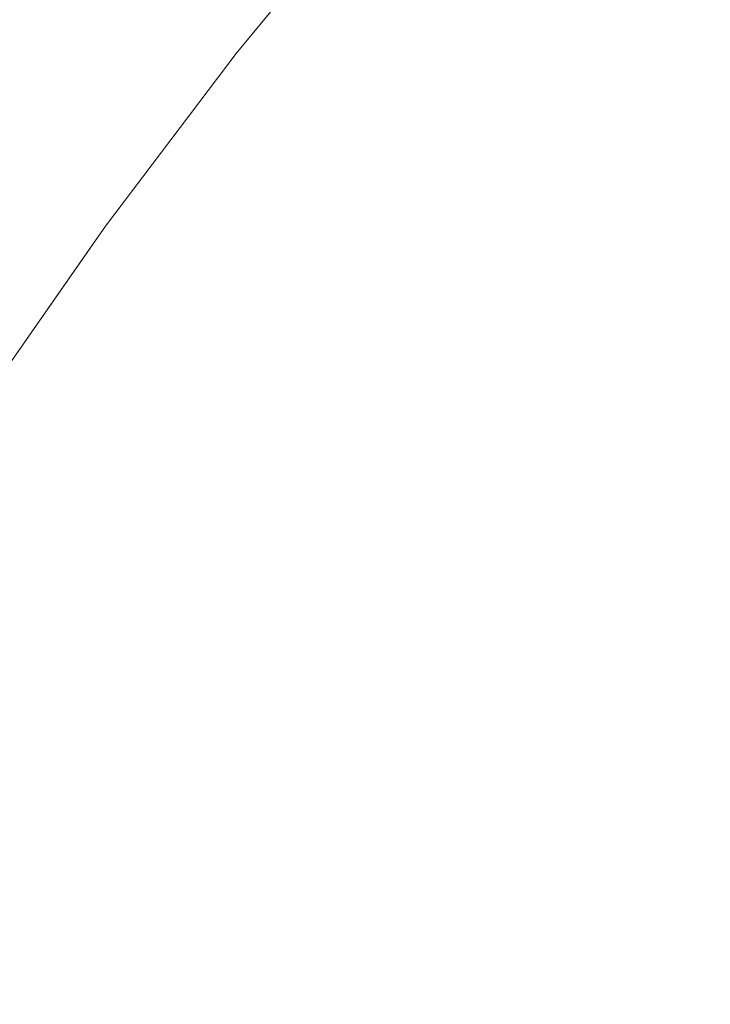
# Model space of a CAD drawing. Header units: centimetres. Extents: x -17.1 to 18.2, y 4.2 to 6.
# Tile 65 of 256: x -17.0662 to -17.0556, y 5.9622 to 5.9773. Entities that reach past the tile are written whole.
import ezdxf

# ---------------------------------------------------------------- set-up
doc = ezdxf.new("R2010")
doc.units = ezdxf.units.CM
doc.header["$LTSCALE"] = 2.54
doc.layers.add('Lucido design-1', color=7, linetype='Continuous')

# ---------------------------------------------------------------- blocks, each defined once
blk = doc.blocks.new('Gruppo-3-1')
at = {"color": 7, "linetype": 'Continuous', "lineweight": 9}
for points, invisible_edges in [([(-17.060659, 5.979509, -2276.92217), (-17.062896, 5.976795, -2276.92217), (-17.062896, 5.976795, -2276.32217), (-17.062457, 5.977329, -2276.32217)], 10), ([(-17.062445, 5.977299, -2276.925294), (-17.062896, 5.976795, -2276.92217), (-17.060659, 5.979509, -2276.92217), (-17.061009, 5.979038, -2276.925294)], 13), ([(-17.062445, 5.977299, -2276.319046), (-17.061009, 5.979038, -2276.319046), (-17.060659, 5.979509, -2276.32217), (-17.062457, 5.977329, -2276.32217)], 11), ([(-17.058863, 5.979368, -2276.303583), (-17.06032, 5.977702, -2276.303583), (-17.060066, 5.977212, -2276.300554), (-17.058619, 5.978867, -2276.300554)], 15), ([(-17.060066, 5.977212, -2276.943786), (-17.06032, 5.977702, -2276.940757), (-17.058863, 5.979368, -2276.940757), (-17.058619, 5.978867, -2276.943786)], 15), ([(-17.057676, 5.976932, -2276.291665), (-17.056221, 5.9785, -2276.291665), (-17.056556, 5.97923, -2276.29459), (-17.058025, 5.977647, -2276.29459)], 15), ([(-17.056556, 5.97923, -2276.94975), (-17.056221, 5.9785, -2276.952675), (-17.057676, 5.976932, -2276.952675), (-17.058025, 5.977647, -2276.94975)], 15), ([(-17.054373, 5.979204, -2276.288781), (-17.055855, 5.977701, -2276.288781), (-17.055457, 5.976835, -2276.285944), (-17.053992, 5.978321, -2276.285944)], 15), ([(-17.054373, 5.979204, -2276.955559), (-17.053992, 5.978321, -2276.958396), (-17.055457, 5.976835, -2276.958396), (-17.055855, 5.977701, -2276.955559)], 15), ([(-17.062384, 5.977186, -2276.315926), (-17.06095, 5.978923, -2276.315926), (-17.061009, 5.979038, -2276.319046), (-17.062445, 5.977299, -2276.319046)], 15), ([(-17.061009, 5.979038, -2276.925294), (-17.06095, 5.978923, -2276.928414), (-17.062384, 5.977186, -2276.928414), (-17.062445, 5.977299, -2276.925294)], 15), ([(-17.062281, 5.976998, -2276.312816), (-17.060851, 5.978731, -2276.312816), (-17.06095, 5.978923, -2276.315926), (-17.062384, 5.977186, -2276.315926)], 15), ([(-17.062281, 5.976998, -2276.931524), (-17.062384, 5.977186, -2276.928414), (-17.06095, 5.978923, -2276.928414), (-17.060851, 5.978731, -2276.931524)], 15), ([(-17.058619, 5.978867, -2276.300554), (-17.060066, 5.977212, -2276.300554), (-17.059776, 5.97665, -2276.297555), (-17.058339, 5.978293, -2276.297555)], 15), ([(-17.058619, 5.978867, -2276.943786), (-17.058339, 5.978293, -2276.946785), (-17.059776, 5.97665, -2276.946785), (-17.060066, 5.977212, -2276.943786)], 15), ([(-17.062138, 5.976736, -2276.309719), (-17.060712, 5.978463, -2276.309719), (-17.060851, 5.978731, -2276.312816), (-17.062281, 5.976998, -2276.312816)], 15), ([(-17.060851, 5.978731, -2276.931524), (-17.060712, 5.978463, -2276.934621), (-17.062138, 5.976736, -2276.934621), (-17.062281, 5.976998, -2276.931524)], 15), ([(-17.061954, 5.976401, -2276.30664), (-17.060535, 5.97812, -2276.30664), (-17.060712, 5.978463, -2276.309719), (-17.062138, 5.976736, -2276.309719)], 15), ([(-17.061954, 5.976401, -2276.9377), (-17.062138, 5.976736, -2276.934621), (-17.060712, 5.978463, -2276.934621), (-17.060535, 5.97812, -2276.9377)], 15), ([(-17.057295, 5.976149, -2276.288781), (-17.055855, 5.977701, -2276.288781), (-17.056221, 5.9785, -2276.291665), (-17.057676, 5.976932, -2276.291665)], 15), ([(-17.057295, 5.976149, -2276.955559), (-17.057676, 5.976932, -2276.952675), (-17.056221, 5.9785, -2276.952675), (-17.055855, 5.977701, -2276.955559)], 15), ([(-17.058339, 5.978293, -2276.297555), (-17.059776, 5.97665, -2276.297555), (-17.05945, 5.976018, -2276.29459), (-17.058025, 5.977647, -2276.29459)], 15), ([(-17.05945, 5.976018, -2276.94975), (-17.059776, 5.97665, -2276.946785), (-17.058339, 5.978293, -2276.946785), (-17.058025, 5.977647, -2276.94975)], 15), ([(-17.061731, 5.975992, -2276.303583), (-17.06032, 5.977702, -2276.303583), (-17.060535, 5.97812, -2276.30664), (-17.061954, 5.976401, -2276.30664)], 15), ([(-17.060535, 5.97812, -2276.9377), (-17.06032, 5.977702, -2276.940757), (-17.061731, 5.975992, -2276.940757), (-17.061954, 5.976401, -2276.9377)], 15), ([(-17.061469, 5.975513, -2276.300554), (-17.060066, 5.977212, -2276.300554), (-17.06032, 5.977702, -2276.303583), (-17.061731, 5.975992, -2276.303583)], 15), ([(-17.061469, 5.975513, -2276.943786), (-17.061731, 5.975992, -2276.940757), (-17.06032, 5.977702, -2276.940757), (-17.060066, 5.977212, -2276.943786)], 15), ([(-17.058025, 5.977647, -2276.29459), (-17.05945, 5.976018, -2276.29459), (-17.059088, 5.975318, -2276.291665), (-17.057676, 5.976932, -2276.291665)], 15), ([(-17.058025, 5.977647, -2276.94975), (-17.057676, 5.976932, -2276.952675), (-17.059088, 5.975318, -2276.952675), (-17.05945, 5.976018, -2276.94975)], 15), ([(-17.056881, 5.9753, -2276.285944), (-17.055457, 5.976835, -2276.285944), (-17.055855, 5.977701, -2276.288781), (-17.057295, 5.976149, -2276.288781)], 15), ([(-17.055855, 5.977701, -2276.955559), (-17.055457, 5.976835, -2276.958396), (-17.056881, 5.9753, -2276.958396), (-17.057295, 5.976149, -2276.955559)], 15), ([(-17.062445, 5.977299, -2276.319046), (-17.063835, 5.975518, -2276.319046), (-17.063771, 5.975407, -2276.315926), (-17.062384, 5.977186, -2276.315926)], 15), ([(-17.062896, 5.976795, -2276.32217), (-17.063835, 5.975518, -2276.319046), (-17.062445, 5.977299, -2276.319046)], 11), ([(-17.063835, 5.975518, -2276.925294), (-17.062896, 5.976795, -2276.92217), (-17.062445, 5.977299, -2276.925294)], 11), ([(-17.062445, 5.977299, -2276.925294), (-17.062384, 5.977186, -2276.928414), (-17.063771, 5.975407, -2276.928414), (-17.063835, 5.975518, -2276.925294)], 15), ([(-17.062384, 5.977186, -2276.315926), (-17.063771, 5.975407, -2276.315926), (-17.063665, 5.975224, -2276.312816), (-17.062281, 5.976998, -2276.312816)], 15), ([(-17.063665, 5.975224, -2276.931524), (-17.063771, 5.975407, -2276.928414), (-17.062384, 5.977186, -2276.928414), (-17.062281, 5.976998, -2276.931524)], 15), ([(-17.062445, 5.977299, -2276.319046), (-17.062457, 5.977329, -2276.32217), (-17.062896, 5.976795, -2276.32217)], 9), ([(-17.061169, 5.974963, -2276.297555), (-17.059776, 5.97665, -2276.297555), (-17.060066, 5.977212, -2276.300554), (-17.061469, 5.975513, -2276.300554)], 15), ([(-17.060066, 5.977212, -2276.943786), (-17.059776, 5.97665, -2276.946785), (-17.061169, 5.974963, -2276.946785), (-17.061469, 5.975513, -2276.943786)], 15), ([(-17.062281, 5.976998, -2276.312816), (-17.063665, 5.975224, -2276.312816), (-17.063517, 5.974968, -2276.309719), (-17.062138, 5.976736, -2276.309719)], 15), ([(-17.062281, 5.976998, -2276.931524), (-17.062138, 5.976736, -2276.934621), (-17.063517, 5.974968, -2276.934621), (-17.063665, 5.975224, -2276.931524)], 15), ([(-17.057676, 5.976932, -2276.291665), (-17.059088, 5.975318, -2276.291665), (-17.058692, 5.974551, -2276.288781), (-17.057295, 5.976149, -2276.288781)], 15), ([(-17.058692, 5.974551, -2276.955559), (-17.059088, 5.975318, -2276.952675), (-17.057676, 5.976932, -2276.952675), (-17.057295, 5.976149, -2276.955559)], 15), ([(-17.063835, 5.975518, -2276.319046), (-17.062896, 5.976795, -2276.32217), (-17.064906, 5.974141, -2276.32217)], 9), ([(-17.064906, 5.974141, -2276.92217), (-17.064906, 5.974141, -2276.32217), (-17.062896, 5.976795, -2276.32217), (-17.062896, 5.976795, -2276.92217)], 5), ([(-17.064906, 5.974141, -2276.92217), (-17.062896, 5.976795, -2276.92217), (-17.063835, 5.975518, -2276.925294)], 10), ([(-17.062138, 5.976736, -2276.309719), (-17.063517, 5.974968, -2276.309719), (-17.063328, 5.97464, -2276.30664), (-17.061954, 5.976401, -2276.30664)], 15), ([(-17.063328, 5.97464, -2276.9377), (-17.063517, 5.974968, -2276.934621), (-17.062138, 5.976736, -2276.934621), (-17.061954, 5.976401, -2276.9377)], 15), ([(-17.056437, 5.974388, -2276.283155), (-17.05503, 5.975904, -2276.283155), (-17.055457, 5.976835, -2276.285944), (-17.056881, 5.9753, -2276.285944)], 15), ([(-17.056437, 5.974388, -2276.961185), (-17.056881, 5.9753, -2276.958396), (-17.055457, 5.976835, -2276.958396), (-17.05503, 5.975904, -2276.961185)], 15), ([(-17.060831, 5.974345, -2276.29459), (-17.05945, 5.976018, -2276.29459), (-17.059776, 5.97665, -2276.297555), (-17.061169, 5.974963, -2276.297555)], 15), ([(-17.060831, 5.974345, -2276.94975), (-17.061169, 5.974963, -2276.946785), (-17.059776, 5.97665, -2276.946785), (-17.05945, 5.976018, -2276.94975)], 15), ([(-17.061954, 5.976401, -2276.30664), (-17.063328, 5.97464, -2276.30664), (-17.063097, 5.974242, -2276.303583), (-17.061731, 5.975992, -2276.303583)], 15), ([(-17.061954, 5.976401, -2276.9377), (-17.061731, 5.975992, -2276.940757), (-17.063097, 5.974242, -2276.940757), (-17.063328, 5.97464, -2276.9377)], 15), ([(-17.057295, 5.976149, -2276.288781), (-17.058692, 5.974551, -2276.288781), (-17.058263, 5.97372, -2276.285944), (-17.056881, 5.9753, -2276.285944)], 15), ([(-17.057295, 5.976149, -2276.955559), (-17.056881, 5.9753, -2276.958396), (-17.058263, 5.97372, -2276.958396), (-17.058692, 5.974551, -2276.955559)], 15), ([(-17.061731, 5.975992, -2276.303583), (-17.063097, 5.974242, -2276.303583), (-17.062827, 5.973773, -2276.300554), (-17.061469, 5.975513, -2276.300554)], 15), ([(-17.062827, 5.973773, -2276.943786), (-17.063097, 5.974242, -2276.940757), (-17.061731, 5.975992, -2276.940757), (-17.061469, 5.975513, -2276.943786)], 15), ([(-17.060456, 5.97366, -2276.291665), (-17.059088, 5.975318, -2276.291665), (-17.05945, 5.976018, -2276.29459), (-17.060831, 5.974345, -2276.29459)], 15), ([(-17.05945, 5.976018, -2276.94975), (-17.059088, 5.975318, -2276.952675), (-17.060456, 5.97366, -2276.952675), (-17.060831, 5.974345, -2276.94975)], 15), ([(-17.055963, 5.973414, -2276.280418), (-17.054575, 5.97491, -2276.280418), (-17.05503, 5.975904, -2276.283155), (-17.056437, 5.974388, -2276.283155)], 15), ([(-17.05503, 5.975904, -2276.961185), (-17.054575, 5.97491, -2276.963922), (-17.055963, 5.973414, -2276.963922), (-17.056437, 5.974388, -2276.961185)], 15), ([(-17.064906, 5.974141, -2276.32217), (-17.065178, 5.973699, -2276.319046), (-17.063835, 5.975518, -2276.319046)], 11), ([(-17.065112, 5.973591, -2276.315926), (-17.063771, 5.975407, -2276.315926), (-17.063835, 5.975518, -2276.319046), (-17.065178, 5.973699, -2276.319046)], 15), ([(-17.063835, 5.975518, -2276.925294), (-17.065178, 5.973699, -2276.925294), (-17.064906, 5.974141, -2276.92217)], 11), ([(-17.063835, 5.975518, -2276.925294), (-17.063771, 5.975407, -2276.928414), (-17.065112, 5.973591, -2276.928414), (-17.065178, 5.973699, -2276.925294)], 15), ([(-17.065003, 5.973412, -2276.312816), (-17.063665, 5.975224, -2276.312816), (-17.063771, 5.975407, -2276.315926), (-17.065112, 5.973591, -2276.315926)], 15), ([(-17.065003, 5.973412, -2276.931524), (-17.065112, 5.973591, -2276.928414), (-17.063771, 5.975407, -2276.928414), (-17.063665, 5.975224, -2276.931524)], 15), ([(-17.061469, 5.975513, -2276.300554), (-17.062827, 5.973773, -2276.300554), (-17.062516, 5.973236, -2276.297555), (-17.061169, 5.974963, -2276.297555)], 15), ([(-17.061469, 5.975513, -2276.943786), (-17.061169, 5.974963, -2276.946785), (-17.062516, 5.973236, -2276.946785), (-17.062827, 5.973773, -2276.943786)], 15), ([(-17.064851, 5.973162, -2276.309719), (-17.063517, 5.974968, -2276.309719), (-17.063665, 5.975224, -2276.312816), (-17.065003, 5.973412, -2276.312816)], 15), ([(-17.063665, 5.975224, -2276.931524), (-17.063517, 5.974968, -2276.934621), (-17.064851, 5.973162, -2276.934621), (-17.065003, 5.973412, -2276.931524)], 15), ([(-17.060047, 5.97291, -2276.288781), (-17.058692, 5.974551, -2276.288781), (-17.059088, 5.975318, -2276.291665), (-17.060456, 5.97366, -2276.291665)], 15), ([(-17.060047, 5.97291, -2276.955559), (-17.060456, 5.97366, -2276.952675), (-17.059088, 5.975318, -2276.952675), (-17.058692, 5.974551, -2276.955559)], 15), ([(-17.056881, 5.9753, -2276.285944), (-17.058263, 5.97372, -2276.285944), (-17.057802, 5.972827, -2276.283155), (-17.056437, 5.974388, -2276.283155)], 15), ([(-17.057802, 5.972827, -2276.961185), (-17.058263, 5.97372, -2276.958396), (-17.056881, 5.9753, -2276.958396), (-17.056437, 5.974388, -2276.961185)], 15), ([(-17.064655, 5.972843, -2276.30664), (-17.063328, 5.97464, -2276.30664), (-17.063517, 5.974968, -2276.309719), (-17.064851, 5.973162, -2276.309719)], 15), ([(-17.064655, 5.972843, -2276.9377), (-17.064851, 5.973162, -2276.934621), (-17.063517, 5.974968, -2276.934621), (-17.063328, 5.97464, -2276.9377)], 15), ([(-17.061169, 5.974963, -2276.297555), (-17.062516, 5.973236, -2276.297555), (-17.062167, 5.972632, -2276.29459), (-17.060831, 5.974345, -2276.29459)], 15), ([(-17.062167, 5.972632, -2276.94975), (-17.062516, 5.973236, -2276.946785), (-17.061169, 5.974963, -2276.946785), (-17.060831, 5.974345, -2276.94975)], 15), ([(-17.05546, 5.972382, -2276.277736), (-17.054092, 5.973857, -2276.277736), (-17.054575, 5.97491, -2276.280418), (-17.055963, 5.973414, -2276.280418)], 15), ([(-17.05546, 5.972382, -2276.966604), (-17.055963, 5.973414, -2276.963922), (-17.054575, 5.97491, -2276.963922), (-17.054092, 5.973857, -2276.966604)], 15), ([(-17.064418, 5.972453, -2276.303583), (-17.063097, 5.974242, -2276.303583), (-17.063328, 5.97464, -2276.30664), (-17.064655, 5.972843, -2276.30664)], 15), ([(-17.063328, 5.97464, -2276.9377), (-17.063097, 5.974242, -2276.940757), (-17.064418, 5.972453, -2276.940757), (-17.064655, 5.972843, -2276.9377)], 15), ([(-17.059602, 5.972098, -2276.285944), (-17.058263, 5.97372, -2276.285944), (-17.058692, 5.974551, -2276.288781), (-17.060047, 5.97291, -2276.288781)], 15), ([(-17.058692, 5.974551, -2276.955559), (-17.058263, 5.97372, -2276.958396), (-17.059602, 5.972098, -2276.958396), (-17.060047, 5.97291, -2276.955559)], 15), ([(-17.060831, 5.974345, -2276.29459), (-17.062167, 5.972632, -2276.29459), (-17.061781, 5.971963, -2276.291665), (-17.060456, 5.97366, -2276.291665)], 15), ([(-17.060831, 5.974345, -2276.94975), (-17.060456, 5.97366, -2276.952675), (-17.061781, 5.971963, -2276.952675), (-17.062167, 5.972632, -2276.94975)], 15), ([(-17.056437, 5.974388, -2276.283155), (-17.057802, 5.972827, -2276.283155), (-17.05731, 5.971874, -2276.280418), (-17.055963, 5.973414, -2276.280418)], 15), ([(-17.056437, 5.974388, -2276.961185), (-17.055963, 5.973414, -2276.963922), (-17.05731, 5.971874, -2276.963922), (-17.057802, 5.972827, -2276.961185)], 15), ([(-17.064139, 5.971996, -2276.300554), (-17.062827, 5.973773, -2276.300554), (-17.063097, 5.974242, -2276.303583), (-17.064418, 5.972453, -2276.303583)], 15), ([(-17.064139, 5.971996, -2276.943786), (-17.064418, 5.972453, -2276.940757), (-17.063097, 5.974242, -2276.940757), (-17.062827, 5.973773, -2276.943786)], 15), ([(-17.064906, 5.974141, -2276.92217), (-17.066907, 5.971271, -2276.92217), (-17.066907, 5.971271, -2276.32217), (-17.065193, 5.97373, -2276.32217)], 10), ([(-17.066474, 5.971845, -2276.925294), (-17.066907, 5.971271, -2276.92217), (-17.064906, 5.974141, -2276.92217), (-17.065178, 5.973699, -2276.925294)], 13), ([(-17.064906, 5.974141, -2276.32217), (-17.065193, 5.97373, -2276.32217), (-17.065178, 5.973699, -2276.319046)], 10), ([(-17.065193, 5.97373, -2276.32217), (-17.064906, 5.974141, -2276.32217), (-17.064906, 5.974141, -2276.92217)], 10), ([(-17.065193, 5.97373, -2276.32217), (-17.066907, 5.971271, -2276.32217), (-17.066474, 5.971845, -2276.319046), (-17.065178, 5.973699, -2276.319046)], 14), ([(-17.065178, 5.973699, -2276.319046), (-17.066474, 5.971845, -2276.319046), (-17.066407, 5.97174, -2276.315926), (-17.065112, 5.973591, -2276.315926)], 15), ([(-17.065178, 5.973699, -2276.925294), (-17.065112, 5.973591, -2276.928414), (-17.066407, 5.97174, -2276.928414), (-17.066474, 5.971845, -2276.925294)], 15), ([(-17.063819, 5.971472, -2276.297555), (-17.062516, 5.973236, -2276.297555), (-17.062827, 5.973773, -2276.300554), (-17.064139, 5.971996, -2276.300554)], 15), ([(-17.062827, 5.973773, -2276.943786), (-17.062516, 5.973236, -2276.946785), (-17.063819, 5.971472, -2276.946785), (-17.064139, 5.971996, -2276.943786)], 15), ([(-17.059125, 5.971224, -2276.283155), (-17.057802, 5.972827, -2276.283155), (-17.058263, 5.97372, -2276.285944), (-17.059602, 5.972098, -2276.285944)], 15), ([(-17.059125, 5.971224, -2276.961185), (-17.059602, 5.972098, -2276.958396), (-17.058263, 5.97372, -2276.958396), (-17.057802, 5.972827, -2276.961185)], 15), ([(-17.065112, 5.973591, -2276.315926), (-17.066407, 5.97174, -2276.315926), (-17.066294, 5.971566, -2276.312816), (-17.065003, 5.973412, -2276.312816)], 15), ([(-17.066294, 5.971566, -2276.931524), (-17.066407, 5.97174, -2276.928414), (-17.065112, 5.973591, -2276.928414), (-17.065003, 5.973412, -2276.931524)], 15), ([(-17.060456, 5.97366, -2276.291665), (-17.061781, 5.971963, -2276.291665), (-17.061357, 5.971231, -2276.288781), (-17.060047, 5.97291, -2276.288781)], 15), ([(-17.061357, 5.971231, -2276.955559), (-17.061781, 5.971963, -2276.952675), (-17.060456, 5.97366, -2276.952675), (-17.060047, 5.97291, -2276.955559)], 15), ([(-17.065003, 5.973412, -2276.312816), (-17.066294, 5.971566, -2276.312816), (-17.066137, 5.971322, -2276.309719), (-17.064851, 5.973162, -2276.309719)], 15), ([(-17.065003, 5.973412, -2276.931524), (-17.064851, 5.973162, -2276.934621), (-17.066137, 5.971322, -2276.934621), (-17.066294, 5.971566, -2276.931524)], 15), ([(-17.055963, 5.973414, -2276.280418), (-17.05731, 5.971874, -2276.280418), (-17.056788, 5.970863, -2276.277736), (-17.05546, 5.972382, -2276.277736)], 15), ([(-17.056788, 5.970863, -2276.966604), (-17.05731, 5.971874, -2276.963922), (-17.055963, 5.973414, -2276.963922), (-17.05546, 5.972382, -2276.966604)], 15), ([(-17.064851, 5.973162, -2276.309719), (-17.066137, 5.971322, -2276.309719), (-17.065936, 5.971011, -2276.30664), (-17.064655, 5.972843, -2276.30664)], 15), ([(-17.065936, 5.971011, -2276.9377), (-17.066137, 5.971322, -2276.934621), (-17.064851, 5.973162, -2276.934621), (-17.064655, 5.972843, -2276.9377)], 15), ([(-17.063459, 5.970883, -2276.29459), (-17.062167, 5.972632, -2276.29459), (-17.062516, 5.973236, -2276.297555), (-17.063819, 5.971472, -2276.297555)], 15), ([(-17.063459, 5.970883, -2276.94975), (-17.063819, 5.971472, -2276.946785), (-17.062516, 5.973236, -2276.946785), (-17.062167, 5.972632, -2276.94975)], 15), ([(-17.064655, 5.972843, -2276.30664), (-17.065936, 5.971011, -2276.30664), (-17.065692, 5.970631, -2276.303583), (-17.064418, 5.972453, -2276.303583)], 15), ([(-17.064655, 5.972843, -2276.9377), (-17.064418, 5.972453, -2276.940757), (-17.065692, 5.970631, -2276.940757), (-17.065936, 5.971011, -2276.9377)], 15), ([(-17.060047, 5.97291, -2276.288781), (-17.061357, 5.971231, -2276.288781), (-17.060898, 5.970437, -2276.285944), (-17.059602, 5.972098, -2276.285944)], 15), ([(-17.060047, 5.97291, -2276.955559), (-17.059602, 5.972098, -2276.958396), (-17.060898, 5.970437, -2276.958396), (-17.061357, 5.971231, -2276.955559)], 15), ([(-17.058616, 5.970292, -2276.280418), (-17.05731, 5.971874, -2276.280418), (-17.057802, 5.972827, -2276.283155), (-17.059125, 5.971224, -2276.283155)], 15), ([(-17.057802, 5.972827, -2276.961185), (-17.05731, 5.971874, -2276.963922), (-17.058616, 5.970292, -2276.963922), (-17.059125, 5.971224, -2276.961185)], 15), ([(-17.06306, 5.97023, -2276.291665), (-17.061781, 5.971963, -2276.291665), (-17.062167, 5.972632, -2276.29459), (-17.063459, 5.970883, -2276.29459)], 15), ([(-17.062167, 5.972632, -2276.94975), (-17.061781, 5.971963, -2276.952675), (-17.06306, 5.97023, -2276.952675), (-17.063459, 5.970883, -2276.94975)], 15), ([(-17.064418, 5.972453, -2276.303583), (-17.065692, 5.970631, -2276.303583), (-17.065405, 5.970186, -2276.300554), (-17.064139, 5.971996, -2276.300554)], 15), ([(-17.065405, 5.970186, -2276.943786), (-17.065692, 5.970631, -2276.940757), (-17.064418, 5.972453, -2276.940757), (-17.064139, 5.971996, -2276.943786)], 15), ([(-17.05546, 5.972382, -2276.277736), (-17.056788, 5.970863, -2276.277736), (-17.056238, 5.969798, -2276.275111), (-17.05493, 5.971294, -2276.275111)], 15), ([(-17.05546, 5.972382, -2276.966604), (-17.05493, 5.971294, -2276.969229), (-17.056238, 5.969798, -2276.969229), (-17.056788, 5.970863, -2276.966604)], 15), ([(-17.059602, 5.972098, -2276.285944), (-17.060898, 5.970437, -2276.285944), (-17.060405, 5.969584, -2276.283155), (-17.059125, 5.971224, -2276.283155)], 15), ([(-17.060405, 5.969584, -2276.961185), (-17.060898, 5.970437, -2276.958396), (-17.059602, 5.972098, -2276.958396), (-17.059125, 5.971224, -2276.961185)], 15), ([(-17.064139, 5.971996, -2276.300554), (-17.065405, 5.970186, -2276.300554), (-17.065075, 5.969675, -2276.297555), (-17.063819, 5.971472, -2276.297555)], 15), ([(-17.064139, 5.971996, -2276.943786), (-17.063819, 5.971472, -2276.946785), (-17.065075, 5.969675, -2276.946785), (-17.065405, 5.970186, -2276.943786)], 15), ([(-17.062624, 5.969515, -2276.288781), (-17.061357, 5.971231, -2276.288781), (-17.061781, 5.971963, -2276.291665), (-17.06306, 5.97023, -2276.291665)], 15), ([(-17.062624, 5.969515, -2276.955559), (-17.06306, 5.97023, -2276.952675), (-17.061781, 5.971963, -2276.952675), (-17.061357, 5.971231, -2276.955559)], 15), ([(-17.058075, 5.969304, -2276.277736), (-17.056788, 5.970863, -2276.277736), (-17.05731, 5.971874, -2276.280418), (-17.058616, 5.970292, -2276.280418)], 15), ([(-17.058075, 5.969304, -2276.966604), (-17.058616, 5.970292, -2276.963922), (-17.05731, 5.971874, -2276.963922), (-17.056788, 5.970863, -2276.966604)], 15), ([(-17.067377, 5.969451, -2276.309719), (-17.066137, 5.971322, -2276.309719), (-17.066294, 5.971566, -2276.312816), (-17.067538, 5.969688, -2276.312816)], 15), ([(-17.066294, 5.971566, -2276.931524), (-17.066137, 5.971322, -2276.934621), (-17.067377, 5.969451, -2276.934621), (-17.067538, 5.969688, -2276.931524)], 15), ([(-17.063819, 5.971472, -2276.297555), (-17.065075, 5.969675, -2276.297555), (-17.064705, 5.969101, -2276.29459), (-17.063459, 5.970883, -2276.29459)], 15), ([(-17.064705, 5.969101, -2276.94975), (-17.065075, 5.969675, -2276.946785), (-17.063819, 5.971472, -2276.946785), (-17.063459, 5.970883, -2276.94975)], 15), ([(-17.067171, 5.969148, -2276.30664), (-17.065936, 5.971011, -2276.30664), (-17.066137, 5.971322, -2276.309719), (-17.067377, 5.969451, -2276.309719)], 15), ([(-17.067171, 5.969148, -2276.9377), (-17.067377, 5.969451, -2276.934621), (-17.066137, 5.971322, -2276.934621), (-17.065936, 5.971011, -2276.9377)], 15), ([(-17.05493, 5.971294, -2276.275111), (-17.056238, 5.969798, -2276.275111), (-17.055662, 5.968681, -2276.272546), (-17.054375, 5.970153, -2276.272546)], 15), ([(-17.055662, 5.968681, -2276.971794), (-17.056238, 5.969798, -2276.969229), (-17.05493, 5.971294, -2276.969229), (-17.054375, 5.970153, -2276.971794)], 15), ([(-17.062151, 5.968741, -2276.285944), (-17.060898, 5.970437, -2276.285944), (-17.061357, 5.971231, -2276.288781), (-17.062624, 5.969515, -2276.288781)], 15), ([(-17.061357, 5.971231, -2276.955559), (-17.060898, 5.970437, -2276.958396), (-17.062151, 5.968741, -2276.958396), (-17.062624, 5.969515, -2276.955559)], 15), ([(-17.059125, 5.971224, -2276.283155), (-17.060405, 5.969584, -2276.283155), (-17.059879, 5.968673, -2276.280418), (-17.058616, 5.970292, -2276.280418)], 15), ([(-17.059125, 5.971224, -2276.961185), (-17.058616, 5.970292, -2276.963922), (-17.059879, 5.968673, -2276.963922), (-17.060405, 5.969584, -2276.961185)], 15), ([(-17.06692, 5.968778, -2276.303583), (-17.065692, 5.970631, -2276.303583), (-17.065936, 5.971011, -2276.30664), (-17.067171, 5.969148, -2276.30664)], 15), ([(-17.065936, 5.971011, -2276.9377), (-17.065692, 5.970631, -2276.940757), (-17.06692, 5.968778, -2276.940757), (-17.067171, 5.969148, -2276.9377)], 15), ([(-17.063459, 5.970883, -2276.29459), (-17.064705, 5.969101, -2276.29459), (-17.064295, 5.968464, -2276.291665), (-17.06306, 5.97023, -2276.291665)], 15), ([(-17.063459, 5.970883, -2276.94975), (-17.06306, 5.97023, -2276.952675), (-17.064295, 5.968464, -2276.952675), (-17.064705, 5.969101, -2276.94975)], 15), ([(-17.057506, 5.968263, -2276.275111), (-17.056238, 5.969798, -2276.275111), (-17.056788, 5.970863, -2276.277736), (-17.058075, 5.969304, -2276.277736)], 15), ([(-17.056788, 5.970863, -2276.966604), (-17.056238, 5.969798, -2276.969229), (-17.057506, 5.968263, -2276.969229), (-17.058075, 5.969304, -2276.966604)], 15), ([(-17.066625, 5.968345, -2276.300554), (-17.065405, 5.970186, -2276.300554), (-17.065692, 5.970631, -2276.303583), (-17.06692, 5.968778, -2276.303583)], 15), ([(-17.066625, 5.968345, -2276.943786), (-17.06692, 5.968778, -2276.940757), (-17.065692, 5.970631, -2276.940757), (-17.065405, 5.970186, -2276.943786)], 15), ([(-17.061642, 5.967908, -2276.283155), (-17.060405, 5.969584, -2276.283155), (-17.060898, 5.970437, -2276.285944), (-17.062151, 5.968741, -2276.285944)], 15), ([(-17.061642, 5.967908, -2276.961185), (-17.062151, 5.968741, -2276.958396), (-17.060898, 5.970437, -2276.958396), (-17.060405, 5.969584, -2276.961185)], 15), ([(-17.06306, 5.97023, -2276.291665), (-17.064295, 5.968464, -2276.291665), (-17.063846, 5.967767, -2276.288781), (-17.062624, 5.969515, -2276.288781)], 15), ([(-17.063846, 5.967767, -2276.955559), (-17.064295, 5.968464, -2276.952675), (-17.06306, 5.97023, -2276.952675), (-17.062624, 5.969515, -2276.955559)], 15), ([(-17.058616, 5.970292, -2276.280418), (-17.059879, 5.968673, -2276.280418), (-17.059321, 5.967708, -2276.277736), (-17.058075, 5.969304, -2276.277736)], 15), ([(-17.059321, 5.967708, -2276.966604), (-17.059879, 5.968673, -2276.963922), (-17.058616, 5.970292, -2276.963922), (-17.058075, 5.969304, -2276.966604)], 15), ([(-17.066287, 5.967847, -2276.297555), (-17.065075, 5.969675, -2276.297555), (-17.065405, 5.970186, -2276.300554), (-17.066625, 5.968345, -2276.300554)], 15), ([(-17.065405, 5.970186, -2276.943786), (-17.065075, 5.969675, -2276.946785), (-17.066287, 5.967847, -2276.946785), (-17.066625, 5.968345, -2276.943786)], 15), ([(-17.054375, 5.970153, -2276.272546), (-17.055662, 5.968681, -2276.272546), (-17.055059, 5.967515, -2276.270043), (-17.053794, 5.968961, -2276.270043)], 15), ([(-17.054375, 5.970153, -2276.971794), (-17.053794, 5.968961, -2276.974297), (-17.055059, 5.967515, -2276.974297), (-17.055662, 5.968681, -2276.971794)], 15), ([(-17.056909, 5.96717, -2276.272546), (-17.055662, 5.968681, -2276.272546), (-17.056238, 5.969798, -2276.275111), (-17.057506, 5.968263, -2276.275111)], 15), ([(-17.056909, 5.96717, -2276.971794), (-17.057506, 5.968263, -2276.969229), (-17.056238, 5.969798, -2276.969229), (-17.055662, 5.968681, -2276.971794)], 15), ([(-17.065906, 5.967288, -2276.29459), (-17.064705, 5.969101, -2276.29459), (-17.065075, 5.969675, -2276.297555), (-17.066287, 5.967847, -2276.297555)], 15), ([(-17.065906, 5.967288, -2276.94975), (-17.066287, 5.967847, -2276.946785), (-17.065075, 5.969675, -2276.946785), (-17.064705, 5.969101, -2276.94975)], 15), ([(-17.062624, 5.969515, -2276.288781), (-17.063846, 5.967767, -2276.288781), (-17.063359, 5.967012, -2276.285944), (-17.062151, 5.968741, -2276.285944)], 15), ([(-17.062624, 5.969515, -2276.955559), (-17.062151, 5.968741, -2276.958396), (-17.063359, 5.967012, -2276.958396), (-17.063846, 5.967767, -2276.955559)], 15), ([(-17.0611, 5.96702, -2276.280418), (-17.059879, 5.968673, -2276.280418), (-17.060405, 5.969584, -2276.283155), (-17.061642, 5.967908, -2276.283155)], 15), ([(-17.060405, 5.969584, -2276.961185), (-17.059879, 5.968673, -2276.963922), (-17.0611, 5.96702, -2276.963922), (-17.061642, 5.967908, -2276.961185)], 15), ([(-17.058075, 5.969304, -2276.277736), (-17.059321, 5.967708, -2276.277736), (-17.058733, 5.966691, -2276.275111), (-17.057506, 5.968263, -2276.275111)], 15), ([(-17.058075, 5.969304, -2276.966604), (-17.057506, 5.968263, -2276.969229), (-17.058733, 5.966691, -2276.969229), (-17.059321, 5.967708, -2276.966604)], 15), ([(-17.065485, 5.966668, -2276.291665), (-17.064295, 5.968464, -2276.291665), (-17.064705, 5.969101, -2276.29459), (-17.065906, 5.967288, -2276.29459)], 15), ([(-17.064705, 5.969101, -2276.94975), (-17.064295, 5.968464, -2276.952675), (-17.065485, 5.966668, -2276.952675), (-17.065906, 5.967288, -2276.94975)], 15), ([(-17.062151, 5.968741, -2276.285944), (-17.063359, 5.967012, -2276.285944), (-17.062836, 5.9662, -2276.283155), (-17.061642, 5.967908, -2276.283155)], 15), ([(-17.062836, 5.9662, -2276.961185), (-17.063359, 5.967012, -2276.958396), (-17.062151, 5.968741, -2276.958396), (-17.061642, 5.967908, -2276.961185)], 15), ([(-17.060525, 5.966078, -2276.277736), (-17.059321, 5.967708, -2276.277736), (-17.059879, 5.968673, -2276.280418), (-17.0611, 5.96702, -2276.280418)], 15), ([(-17.060525, 5.966078, -2276.966604), (-17.0611, 5.96702, -2276.963922), (-17.059879, 5.968673, -2276.963922), (-17.059321, 5.967708, -2276.966604)], 15), ([(-17.056285, 5.966029, -2276.270043), (-17.055059, 5.967515, -2276.270043), (-17.055662, 5.968681, -2276.272546), (-17.056909, 5.96717, -2276.272546)], 15), ([(-17.055662, 5.968681, -2276.971794), (-17.055059, 5.967515, -2276.974297), (-17.056285, 5.966029, -2276.974297), (-17.056909, 5.96717, -2276.971794)], 15), ([(-17.065024, 5.96599, -2276.288781), (-17.063846, 5.967767, -2276.288781), (-17.064295, 5.968464, -2276.291665), (-17.065485, 5.966668, -2276.291665)], 15), ([(-17.065024, 5.96599, -2276.955559), (-17.065485, 5.966668, -2276.952675), (-17.064295, 5.968464, -2276.952675), (-17.063846, 5.967767, -2276.955559)], 15), ([(-17.057506, 5.968263, -2276.275111), (-17.058733, 5.966691, -2276.275111), (-17.058116, 5.965623, -2276.272546), (-17.056909, 5.96717, -2276.272546)], 15), ([(-17.058116, 5.965623, -2276.971794), (-17.058733, 5.966691, -2276.969229), (-17.057506, 5.968263, -2276.969229), (-17.056909, 5.96717, -2276.971794)], 15), ([(-17.066287, 5.967847, -2276.297555), (-17.067452, 5.965993, -2276.297555), (-17.067062, 5.965449, -2276.29459), (-17.065906, 5.967288, -2276.29459)], 15), ([(-17.067062, 5.965449, -2276.94975), (-17.067452, 5.965993, -2276.946785), (-17.066287, 5.967847, -2276.946785), (-17.065906, 5.967288, -2276.94975)], 15), ([(-17.061642, 5.967908, -2276.283155), (-17.062836, 5.9662, -2276.283155), (-17.062278, 5.965334, -2276.280418), (-17.0611, 5.96702, -2276.280418)], 15), ([(-17.061642, 5.967908, -2276.961185), (-17.0611, 5.96702, -2276.963922), (-17.062278, 5.965334, -2276.963922), (-17.062836, 5.9662, -2276.961185)], 15), ([(-17.064524, 5.965254, -2276.285944), (-17.063359, 5.967012, -2276.285944), (-17.063846, 5.967767, -2276.288781), (-17.065024, 5.96599, -2276.288781)], 15), ([(-17.063846, 5.967767, -2276.955559), (-17.063359, 5.967012, -2276.958396), (-17.064524, 5.965254, -2276.958396), (-17.065024, 5.96599, -2276.955559)], 15), ([(-17.059919, 5.965085, -2276.275111), (-17.058733, 5.966691, -2276.275111), (-17.059321, 5.967708, -2276.277736), (-17.060525, 5.966078, -2276.277736)], 15), ([(-17.059321, 5.967708, -2276.966604), (-17.058733, 5.966691, -2276.969229), (-17.059919, 5.965085, -2276.969229), (-17.060525, 5.966078, -2276.966604)], 15), ([(-17.055637, 5.964843, -2276.267604), (-17.054433, 5.966301, -2276.267604), (-17.055059, 5.967515, -2276.270043), (-17.056285, 5.966029, -2276.270043)], 15), ([(-17.055637, 5.964843, -2276.976736), (-17.056285, 5.966029, -2276.974297), (-17.055059, 5.967515, -2276.974297), (-17.054433, 5.966301, -2276.976736)], 15), ([(-17.065906, 5.967288, -2276.29459), (-17.067062, 5.965449, -2276.29459), (-17.06663, 5.964846, -2276.291665), (-17.065485, 5.966668, -2276.291665)], 15), ([(-17.065906, 5.967288, -2276.94975), (-17.065485, 5.966668, -2276.952675), (-17.06663, 5.964846, -2276.952675), (-17.067062, 5.965449, -2276.94975)], 15), ([(-17.056909, 5.96717, -2276.272546), (-17.058116, 5.965623, -2276.272546), (-17.057472, 5.964509, -2276.270043), (-17.056285, 5.966029, -2276.270043)], 15), ([(-17.056909, 5.96717, -2276.971794), (-17.056285, 5.966029, -2276.974297), (-17.057472, 5.964509, -2276.974297), (-17.058116, 5.965623, -2276.971794)], 15), ([(-17.063987, 5.964464, -2276.283155), (-17.062836, 5.9662, -2276.283155), (-17.063359, 5.967012, -2276.285944), (-17.064524, 5.965254, -2276.285944)], 15), ([(-17.063987, 5.964464, -2276.961185), (-17.064524, 5.965254, -2276.958396), (-17.063359, 5.967012, -2276.958396), (-17.062836, 5.9662, -2276.961185)], 15), ([(-17.0611, 5.96702, -2276.280418), (-17.062278, 5.965334, -2276.280418), (-17.061686, 5.964416, -2276.277736), (-17.060525, 5.966078, -2276.277736)], 15), ([(-17.061686, 5.964416, -2276.966604), (-17.062278, 5.965334, -2276.963922), (-17.0611, 5.96702, -2276.963922), (-17.060525, 5.966078, -2276.966604)], 15), ([(-17.065485, 5.966668, -2276.291665), (-17.06663, 5.964846, -2276.291665), (-17.066157, 5.964186, -2276.288781), (-17.065024, 5.96599, -2276.288781)], 15), ([(-17.066157, 5.964186, -2276.955559), (-17.06663, 5.964846, -2276.952675), (-17.065485, 5.966668, -2276.952675), (-17.065024, 5.96599, -2276.955559)], 15), ([(-17.059283, 5.964043, -2276.272546), (-17.058116, 5.965623, -2276.272546), (-17.058733, 5.966691, -2276.275111), (-17.059919, 5.965085, -2276.275111)], 15), ([(-17.059283, 5.964043, -2276.971794), (-17.059919, 5.965085, -2276.969229), (-17.058733, 5.966691, -2276.969229), (-17.058116, 5.965623, -2276.971794)], 15), ([(-17.054965, 5.963613, -2276.26523), (-17.053783, 5.965044, -2276.26523), (-17.054433, 5.966301, -2276.267604), (-17.055637, 5.964843, -2276.267604)], 15), ([(-17.054433, 5.966301, -2276.976736), (-17.053783, 5.965044, -2276.979109), (-17.054965, 5.963613, -2276.979109), (-17.055637, 5.964843, -2276.976736)], 15), ([(-17.063414, 5.963621, -2276.280418), (-17.062278, 5.965334, -2276.280418), (-17.062836, 5.9662, -2276.283155), (-17.063987, 5.964464, -2276.283155)], 15), ([(-17.062836, 5.9662, -2276.961185), (-17.062278, 5.965334, -2276.963922), (-17.063414, 5.963621, -2276.963922), (-17.063987, 5.964464, -2276.961185)], 15), ([(-17.065024, 5.96599, -2276.288781), (-17.066157, 5.964186, -2276.288781), (-17.065645, 5.963471, -2276.285944), (-17.064524, 5.965254, -2276.285944)], 15), ([(-17.065024, 5.96599, -2276.955559), (-17.064524, 5.965254, -2276.958396), (-17.065645, 5.963471, -2276.958396), (-17.066157, 5.964186, -2276.955559)], 15), ([(-17.060525, 5.966078, -2276.277736), (-17.061686, 5.964416, -2276.277736), (-17.061063, 5.963449, -2276.275111), (-17.059919, 5.965085, -2276.275111)], 15), ([(-17.060525, 5.966078, -2276.966604), (-17.059919, 5.965085, -2276.969229), (-17.061063, 5.963449, -2276.969229), (-17.061686, 5.964416, -2276.966604)], 15), ([(-17.056285, 5.966029, -2276.270043), (-17.057472, 5.964509, -2276.270043), (-17.056802, 5.96335, -2276.267604), (-17.055637, 5.964843, -2276.267604)], 15), ([(-17.056802, 5.96335, -2276.976736), (-17.057472, 5.964509, -2276.974297), (-17.056285, 5.966029, -2276.974297), (-17.055637, 5.964843, -2276.976736)], 15), ([(-17.058619, 5.962956, -2276.270043), (-17.057472, 5.964509, -2276.270043), (-17.058116, 5.965623, -2276.272546), (-17.059283, 5.964043, -2276.272546)], 15), ([(-17.058116, 5.965623, -2276.971794), (-17.057472, 5.964509, -2276.974297), (-17.058619, 5.962956, -2276.974297), (-17.059283, 5.964043, -2276.971794)], 15), ([(-17.064524, 5.965254, -2276.285944), (-17.065645, 5.963471, -2276.285944), (-17.065094, 5.962702, -2276.283155), (-17.063987, 5.964464, -2276.283155)], 15), ([(-17.065094, 5.962702, -2276.961185), (-17.065645, 5.963471, -2276.958396), (-17.064524, 5.965254, -2276.958396), (-17.063987, 5.964464, -2276.961185)], 15), ([(-17.062806, 5.962727, -2276.277736), (-17.061686, 5.964416, -2276.277736), (-17.062278, 5.965334, -2276.280418), (-17.063414, 5.963621, -2276.280418)], 15), ([(-17.062806, 5.962727, -2276.966604), (-17.063414, 5.963621, -2276.963922), (-17.062278, 5.965334, -2276.963922), (-17.061686, 5.964416, -2276.966604)], 15), ([(-17.059919, 5.965085, -2276.275111), (-17.061063, 5.963449, -2276.275111), (-17.060408, 5.962433, -2276.272546), (-17.059283, 5.964043, -2276.272546)], 15), ([(-17.060408, 5.962433, -2276.971794), (-17.061063, 5.963449, -2276.969229), (-17.059919, 5.965085, -2276.969229), (-17.059283, 5.964043, -2276.971794)], 15), ([(-17.067247, 5.962359, -2276.288781), (-17.066157, 5.964186, -2276.288781), (-17.06663, 5.964846, -2276.291665), (-17.067731, 5.963, -2276.291665)], 15), ([(-17.067247, 5.962359, -2276.955559), (-17.067731, 5.963, -2276.952675), (-17.06663, 5.964846, -2276.952675), (-17.066157, 5.964186, -2276.955559)], 15), ([(-17.055637, 5.964843, -2276.267604), (-17.056802, 5.96335, -2276.267604), (-17.056108, 5.962148, -2276.26523), (-17.054965, 5.963613, -2276.26523)], 15), ([(-17.055637, 5.964843, -2276.976736), (-17.054965, 5.963613, -2276.979109), (-17.056108, 5.962148, -2276.979109), (-17.056802, 5.96335, -2276.976736)], 15), ([(-17.057928, 5.961824, -2276.267604), (-17.056802, 5.96335, -2276.267604), (-17.057472, 5.964509, -2276.270043), (-17.058619, 5.962956, -2276.270043)], 15), ([(-17.057928, 5.961824, -2276.976736), (-17.058619, 5.962956, -2276.974297), (-17.057472, 5.964509, -2276.974297), (-17.056802, 5.96335, -2276.976736)], 15), ([(-17.063987, 5.964464, -2276.283155), (-17.065094, 5.962702, -2276.283155), (-17.064506, 5.961882, -2276.280418), (-17.063414, 5.963621, -2276.280418)], 15), ([(-17.063987, 5.964464, -2276.961185), (-17.063414, 5.963621, -2276.963922), (-17.064506, 5.961882, -2276.963922), (-17.065094, 5.962702, -2276.961185)], 15), ([(-17.062165, 5.961785, -2276.275111), (-17.061063, 5.963449, -2276.275111), (-17.061686, 5.964416, -2276.277736), (-17.062806, 5.962727, -2276.277736)], 15), ([(-17.061686, 5.964416, -2276.966604), (-17.061063, 5.963449, -2276.969229), (-17.062165, 5.961785, -2276.969229), (-17.062806, 5.962727, -2276.966604)], 15), ([(-17.066722, 5.961664, -2276.285944), (-17.065645, 5.963471, -2276.285944), (-17.066157, 5.964186, -2276.288781), (-17.067247, 5.962359, -2276.288781)], 15), ([(-17.066157, 5.964186, -2276.955559), (-17.065645, 5.963471, -2276.958396), (-17.066722, 5.961664, -2276.958396), (-17.067247, 5.962359, -2276.955559)], 15), ([(-17.059283, 5.964043, -2276.272546), (-17.060408, 5.962433, -2276.272546), (-17.059725, 5.961373, -2276.270043), (-17.058619, 5.962956, -2276.270043)], 15), ([(-17.059283, 5.964043, -2276.971794), (-17.058619, 5.962956, -2276.974297), (-17.059725, 5.961373, -2276.974297), (-17.060408, 5.962433, -2276.971794)], 15), ([(-17.063414, 5.963621, -2276.280418), (-17.064506, 5.961882, -2276.280418), (-17.063883, 5.961013, -2276.277736), (-17.062806, 5.962727, -2276.277736)], 15), ([(-17.063883, 5.961013, -2276.966604), (-17.064506, 5.961882, -2276.963922), (-17.063414, 5.963621, -2276.963922), (-17.062806, 5.962727, -2276.966604)], 15), ([(-17.054965, 5.963613, -2276.26523), (-17.056108, 5.962148, -2276.26523), (-17.055391, 5.960908, -2276.262924), (-17.05427, 5.962343, -2276.262924)], 15), ([(-17.055391, 5.960908, -2276.981416), (-17.056108, 5.962148, -2276.979109), (-17.054965, 5.963613, -2276.979109), (-17.05427, 5.962343, -2276.981416)], 15), ([(-17.066158, 5.960918, -2276.283155), (-17.065094, 5.962702, -2276.283155), (-17.065645, 5.963471, -2276.285944), (-17.066722, 5.961664, -2276.285944)], 15), ([(-17.066158, 5.960918, -2276.961185), (-17.066722, 5.961664, -2276.958396), (-17.065645, 5.963471, -2276.958396), (-17.065094, 5.962702, -2276.961185)], 15), ([(-17.061493, 5.960796, -2276.272546), (-17.060408, 5.962433, -2276.272546), (-17.061063, 5.963449, -2276.275111), (-17.062165, 5.961785, -2276.275111)], 15), ([(-17.061493, 5.960796, -2276.971794), (-17.062165, 5.961785, -2276.969229), (-17.061063, 5.963449, -2276.969229), (-17.060408, 5.962433, -2276.971794)], 15), ([(-17.057212, 5.960652, -2276.26523), (-17.056108, 5.962148, -2276.26523), (-17.056802, 5.96335, -2276.267604), (-17.057928, 5.961824, -2276.267604)], 15), ([(-17.056802, 5.96335, -2276.976736), (-17.056108, 5.962148, -2276.979109), (-17.057212, 5.960652, -2276.979109), (-17.057928, 5.961824, -2276.976736)], 15), ([(-17.058619, 5.962956, -2276.270043), (-17.059725, 5.961373, -2276.270043), (-17.059015, 5.96027, -2276.267604), (-17.057928, 5.961824, -2276.267604)], 15), ([(-17.059015, 5.96027, -2276.976736), (-17.059725, 5.961373, -2276.974297), (-17.058619, 5.962956, -2276.974297), (-17.057928, 5.961824, -2276.976736)], 15), ([(-17.065556, 5.960121, -2276.280418), (-17.064506, 5.961882, -2276.280418), (-17.065094, 5.962702, -2276.283155), (-17.066158, 5.960918, -2276.283155)], 15), ([(-17.065094, 5.962702, -2276.961185), (-17.064506, 5.961882, -2276.963922), (-17.065556, 5.960121, -2276.963922), (-17.066158, 5.960918, -2276.961185)], 15), ([(-17.062806, 5.962727, -2276.277736), (-17.063883, 5.961013, -2276.277736), (-17.063226, 5.960096, -2276.275111), (-17.062165, 5.961785, -2276.275111)], 15), ([(-17.062806, 5.962727, -2276.966604), (-17.062165, 5.961785, -2276.969229), (-17.063226, 5.960096, -2276.969229), (-17.063883, 5.961013, -2276.966604)], 15), ([(-17.060792, 5.959764, -2276.270043), (-17.059725, 5.961373, -2276.270043), (-17.060408, 5.962433, -2276.272546), (-17.061493, 5.960796, -2276.272546)], 15), ([(-17.060408, 5.962433, -2276.971794), (-17.059725, 5.961373, -2276.974297), (-17.060792, 5.959764, -2276.974297), (-17.061493, 5.960796, -2276.971794)], 15)]:
    blk.add_3dface(points, dxfattribs=dict(at, invisible_edges=invisible_edges))
blk = doc.blocks.new('Gruppo-4-1')
at = {"color": 7}
blk.add_blockref('Gruppo-3-1', (0, 0), dxfattribs=at)

msp = doc.modelspace()

# ---------------------------------------------------------------- block references
at = {"layer": 'Lucido design-1', "color": 7}
msp.add_blockref('Gruppo-4-1', (0, 0), dxfattribs=at)

doc.saveas('drawing.dxf')
